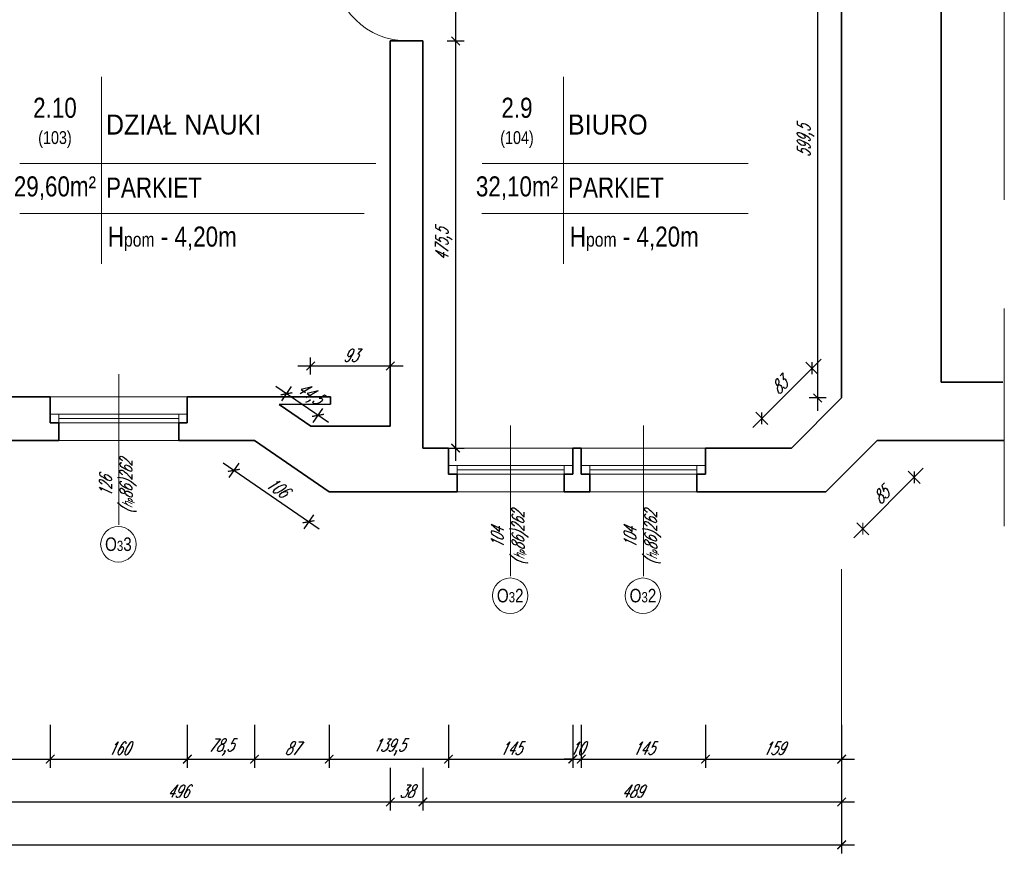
# Model space of a CAD drawing. Header units: millimetres. Extents: x 402 to 79005, y -7782 to 89952.
# Tile 122 of 256: x 26711 to 27861, y 20729 to 21702. Entities that reach past the tile are written whole.
import ezdxf

# ---------------------------------------------------------------- set-up
doc = ezdxf.new("R2010")
doc.units = ezdxf.units.MM
doc.header["$LTSCALE"] = 10
doc.linetypes.add('DASHED', pattern=[19.05, 12.7, -6.35])
doc.layers.get('0').update_dxf_attribs({"lineweight": 0})
doc.layers.get('Defpoints').update_dxf_attribs({"color": 253})
for name, color, linetype, lineweight in [('01 parter - ściany', 253, 'Continuous', 35), ('03-01_okna', 253, 'Continuous', 15), ('03_drzwi', 253, 'Continuous', 15), ('04-1_widok', 253, 'Continuous', 5), ('05-01_wymiary', 253, 'Continuous', 5), ('05-03_opis', 253, 'Continuous', 5)]:
    doc.layers.add(name, color=color, linetype=linetype, lineweight=lineweight)
doc.styles.add('ariel', font='ARIAL.TTF', dxfattribs={"width": 0.8})
doc.styles.add('ariel_wym', font='simplex.shx', dxfattribs={"width": 0.65, "oblique": 25})
doc.dimstyles.new('ariel 50', dxfattribs={"dimtxt": 15, "dimasz": 10, "dimexe": 10, "dimexo": 0, "dimgap": 5, "dimtad": 1, "dimdec": 1, "dimrnd": 0.5, "dimtxsty": 'ariel_wym', "dimblk": 'ARCHTICK', "dimcen": 2.5, "dimdle": 15, "dimazin": 0, "dimtfac": 1, "dimtdec": 1, "dimtix": 1, "dimtmove": 0, "dimatfit": 3, "dimldrblk": 'DOT', "dimfxl": 0, "dimarcsym": 0})
doc.dimstyles.new('ariel 50 wnętrze', dxfattribs={"dimtxt": 15, "dimasz": 10, "dimexe": 10, "dimexo": 0, "dimgap": 5, "dimtad": 1, "dimdec": 1, "dimrnd": 0.5, "dimtxsty": 'ariel_wym', "dimblk": 'ARCHTICK', "dimcen": 2.5, "dimdle": 15, "dimazin": 0, "dimtfac": 1, "dimtdec": 1, "dimtix": 1, "dimtmove": 0, "dimatfit": 3, "dimldrblk": 'DOT', "dimfxl": 0, "dimarcsym": 0})

# ---------------------------------------------------------------- blocks, each defined once
blk = doc.blocks.new('_ArchTick')
at = {"color": 0, "linetype": 'ByBlock', "const_width": 0.15}
blk.add_lwpolyline([(-0.5, -0.5), (0.5, 0.5)], dxfattribs=at)
blk = doc.blocks.new('*D2590')
at = {"layer": '05-01_wymiary', "color": 0, "lineweight": -2}
for p, q in [((26572, 20878.6), (26572, 20828.6)), ((26747, 20878.6), (26747, 20828.6)), ((26557, 20838.6), (26762, 20838.6))]:
    blk.add_line(p, q, dxfattribs=at)
at = {"layer": 'Defpoints', "color": 0}
for p in [(26572, 21261.7), (26747, 21261.7), (26747, 20838.6)]:
    blk.add_point(p, dxfattribs=at)
at = {"layer": '05-01_wymiary', "color": 0, "lineweight": -2, "xscale": 10, "yscale": 10, "zscale": 10, "rotation": 180}
blk.add_blockref('_ArchTick', (26572, 20838.6), dxfattribs=at)
at = {"layer": '05-01_wymiary', "color": 0, "lineweight": -2, "xscale": 10, "yscale": 10, "zscale": 10}
blk.add_blockref('_ArchTick', (26747, 20838.6), dxfattribs=at)
at = {"layer": '05-01_wymiary', "color": 0, "insert": (26659.5, 20851.1), "char_height": 15, "attachment_point": 5, "style": 'ariel_wym'}
blk.add_mtext('175', dxfattribs=at)
blk = doc.blocks.new('_Dot')
at = {"color": 0, "linetype": 'ByBlock', "lineweight": -2}
blk.add_line((-0.5, 0), (-1, 0), dxfattribs=at)
at = {"color": 0, "linetype": 'ByBlock', "const_width": 0.5}
blk.add_lwpolyline([(-0.25, 0, 1), (0.25, 0, 1)], format="xyb", close=True, dxfattribs=at)
blk = doc.blocks.new('*D2591')
at = {"layer": '05-01_wymiary', "color": 0, "lineweight": -2}
for p, q in [((26747, 20878.6), (26747, 20828.6)), ((26907, 20878.6), (26907, 20828.6)), ((26732, 20838.6), (26922, 20838.6))]:
    blk.add_line(p, q, dxfattribs=at)
at = {"layer": 'Defpoints', "color": 0}
for p in [(26747, 21261.7), (26907, 21261.7), (26907, 20838.6)]:
    blk.add_point(p, dxfattribs=at)
at = {"layer": '05-01_wymiary', "color": 0, "lineweight": -2, "xscale": 10, "yscale": 10, "zscale": 10, "rotation": 180}
blk.add_blockref('_ArchTick', (26747, 20838.6), dxfattribs=at)
at = {"layer": '05-01_wymiary', "color": 0, "lineweight": -2, "xscale": 10, "yscale": 10, "zscale": 10}
blk.add_blockref('_ArchTick', (26907, 20838.6), dxfattribs=at)
at = {"layer": '05-01_wymiary', "color": 0, "insert": (26827, 20851.1), "char_height": 15, "attachment_point": 5, "style": 'ariel_wym'}
blk.add_mtext('160', dxfattribs=at)
blk = doc.blocks.new('*D2592')
at = {"layer": '05-01_wymiary', "color": 0, "lineweight": -2}
for p, q in [((26907, 20878.6), (26907, 20828.6)), ((26985.4, 20878.6), (26985.4, 20828.6)), ((26892, 20838.6), (27000.4, 20838.6))]:
    blk.add_line(p, q, dxfattribs=at)
at = {"layer": 'Defpoints', "color": 0}
for p in [(26907, 21261.7), (26985.4, 21210.7), (26985.4, 20838.6)]:
    blk.add_point(p, dxfattribs=at)
at = {"layer": '05-01_wymiary', "color": 0, "lineweight": -2, "xscale": 10, "yscale": 10, "zscale": 10, "rotation": 180}
blk.add_blockref('_ArchTick', (26907, 20838.6), dxfattribs=at)
at = {"layer": '05-01_wymiary', "color": 0, "lineweight": -2, "xscale": 10, "yscale": 10, "zscale": 10}
blk.add_blockref('_ArchTick', (26985.4, 20838.6), dxfattribs=at)
at = {"layer": '05-01_wymiary', "color": 0, "insert": (26946.2, 20852.6), "char_height": 15, "attachment_point": 5, "style": 'ariel_wym'}
blk.add_mtext('78,5', dxfattribs=at)
blk = doc.blocks.new('*D2593')
at = {"layer": '05-01_wymiary', "color": 0, "lineweight": -2}
for p, q in [((26985.4, 20878.6), (26985.4, 20828.6)), ((27072.6, 20878.6), (27072.6, 20828.6)), ((26970.4, 20838.6), (27087.6, 20838.6))]:
    blk.add_line(p, q, dxfattribs=at)
at = {"layer": 'Defpoints', "color": 0}
for p in [(26985.4, 21210.7), (27072.6, 21150.7), (27072.6, 20838.6)]:
    blk.add_point(p, dxfattribs=at)
at = {"layer": '05-01_wymiary', "color": 0, "lineweight": -2, "xscale": 10, "yscale": 10, "zscale": 10, "rotation": 180}
blk.add_blockref('_ArchTick', (26985.4, 20838.6), dxfattribs=at)
at = {"layer": '05-01_wymiary', "color": 0, "lineweight": -2, "xscale": 10, "yscale": 10, "zscale": 10}
blk.add_blockref('_ArchTick', (27072.6, 20838.6), dxfattribs=at)
at = {"layer": '05-01_wymiary', "color": 0, "insert": (27029, 20851.1), "char_height": 15, "attachment_point": 5, "style": 'ariel_wym'}
blk.add_mtext('87', dxfattribs=at)
blk = doc.blocks.new('*D2054')
at = {"layer": '05-01_wymiary', "color": 0, "lineweight": -2}
for p, q in [((27072.6, 20878.6), (27072.6, 20828.6)), ((27212, 20878.6), (27212, 20828.6)), ((27057.6, 20838.6), (27227, 20838.6))]:
    blk.add_line(p, q, dxfattribs=at)
at = {"layer": 'Defpoints', "color": 0}
for p in [(27212, 21201.7), (27072.6, 21150.7), (27212, 20838.6)]:
    blk.add_point(p, dxfattribs=at)
at = {"layer": '05-01_wymiary', "color": 0, "lineweight": -2, "xscale": 10, "yscale": 10, "zscale": 10, "rotation": 180}
blk.add_blockref('_ArchTick', (27072.6, 20838.6), dxfattribs=at)
at = {"layer": '05-01_wymiary', "color": 0, "lineweight": -2, "xscale": 10, "yscale": 10, "zscale": 10}
blk.add_blockref('_ArchTick', (27212, 20838.6), dxfattribs=at)
at = {"layer": '05-01_wymiary', "color": 0, "insert": (27142.3, 20852.6), "char_height": 15, "attachment_point": 5, "style": 'ariel_wym'}
blk.add_mtext('139,5', dxfattribs=at)
blk = doc.blocks.new('*D2055')
at = {"layer": '05-01_wymiary', "color": 0, "lineweight": -2}
for p, q in [((27212, 20878.6), (27212, 20828.6)), ((27357, 20878.6), (27357, 20828.6)), ((27197, 20838.6), (27372, 20838.6))]:
    blk.add_line(p, q, dxfattribs=at)
at = {"layer": 'Defpoints', "color": 0}
for p in [(27212, 21201.7), (27357, 21201.7), (27357, 20838.6)]:
    blk.add_point(p, dxfattribs=at)
at = {"layer": '05-01_wymiary', "color": 0, "lineweight": -2, "xscale": 10, "yscale": 10, "zscale": 10, "rotation": 180}
blk.add_blockref('_ArchTick', (27212, 20838.6), dxfattribs=at)
at = {"layer": '05-01_wymiary', "color": 0, "lineweight": -2, "xscale": 10, "yscale": 10, "zscale": 10}
blk.add_blockref('_ArchTick', (27357, 20838.6), dxfattribs=at)
at = {"layer": '05-01_wymiary', "color": 0, "insert": (27284.5, 20851.1), "char_height": 15, "attachment_point": 5, "style": 'ariel_wym'}
blk.add_mtext('145', dxfattribs=at)
blk = doc.blocks.new('*D2056')
at = {"layer": '05-01_wymiary', "color": 0, "lineweight": -2}
for p, q in [((27357, 20878.6), (27357, 20828.6)), ((27367, 20878.6), (27367, 20828.6)), ((27357, 20838.6), (27347, 20838.6)), ((27357, 20838.6), (27367, 20838.6)), ((27367, 20838.6), (27377, 20838.6))]:
    blk.add_line(p, q, dxfattribs=at)
at = {"layer": 'Defpoints', "color": 0}
for p in [(27357, 21201.7), (27367, 21201.7), (27367, 20838.6)]:
    blk.add_point(p, dxfattribs=at)
at = {"layer": '05-01_wymiary', "color": 0, "lineweight": -2, "xscale": 10, "yscale": 10, "zscale": 10}
blk.add_blockref('_ArchTick', (27357, 20838.6), dxfattribs=at)
at = {"layer": '05-01_wymiary', "color": 0, "lineweight": -2, "xscale": 10, "yscale": 10, "zscale": 10, "rotation": 180}
blk.add_blockref('_ArchTick', (27367, 20838.6), dxfattribs=at)
at = {"layer": '05-01_wymiary', "color": 0, "insert": (27362, 20851.1), "char_height": 15, "attachment_point": 5, "style": 'ariel_wym'}
blk.add_mtext('10', dxfattribs=at)
blk = doc.blocks.new('*D2057')
at = {"layer": '05-01_wymiary', "color": 0, "lineweight": -2}
for p, q in [((27367, 20878.6), (27367, 20828.6)), ((27512, 20878.6), (27512, 20828.6)), ((27352, 20838.6), (27527, 20838.6))]:
    blk.add_line(p, q, dxfattribs=at)
at = {"layer": 'Defpoints', "color": 0}
for p in [(27367, 21201.7), (27512, 21201.7), (27512, 20838.6)]:
    blk.add_point(p, dxfattribs=at)
at = {"layer": '05-01_wymiary', "color": 0, "lineweight": -2, "xscale": 10, "yscale": 10, "zscale": 10, "rotation": 180}
blk.add_blockref('_ArchTick', (27367, 20838.6), dxfattribs=at)
at = {"layer": '05-01_wymiary', "color": 0, "lineweight": -2, "xscale": 10, "yscale": 10, "zscale": 10}
blk.add_blockref('_ArchTick', (27512, 20838.6), dxfattribs=at)
at = {"layer": '05-01_wymiary', "color": 0, "insert": (27439.5, 20851.1), "char_height": 15, "attachment_point": 5, "style": 'ariel_wym'}
blk.add_mtext('145', dxfattribs=at)
blk = doc.blocks.new('*D2058')
at = {"layer": '05-01_wymiary', "color": 0, "lineweight": -2}
for p, q in [((27512, 20878.6), (27512, 20828.6)), ((27671, 20878.6), (27671, 20828.6)), ((27497, 20838.6), (27686, 20838.6))]:
    blk.add_line(p, q, dxfattribs=at)
at = {"layer": 'Defpoints', "color": 0}
for p in [(27671, 21260.2), (27512, 21201.7), (27671, 20838.6)]:
    blk.add_point(p, dxfattribs=at)
at = {"layer": '05-01_wymiary', "color": 0, "lineweight": -2, "xscale": 10, "yscale": 10, "zscale": 10, "rotation": 180}
blk.add_blockref('_ArchTick', (27512, 20838.6), dxfattribs=at)
at = {"layer": '05-01_wymiary', "color": 0, "lineweight": -2, "xscale": 10, "yscale": 10, "zscale": 10}
blk.add_blockref('_ArchTick', (27671, 20838.6), dxfattribs=at)
at = {"layer": '05-01_wymiary', "color": 0, "insert": (27591.5, 20851.1), "char_height": 15, "attachment_point": 5, "style": 'ariel_wym'}
blk.add_mtext('159', dxfattribs=at)
blk = doc.blocks.new('*D2074')
at = {"layer": '05-01_wymiary', "color": 0, "lineweight": -2}
for p, q in [((26648, 20828.6), (26648, 20778.6)), ((27144, 20828.6), (27144, 20778.6)), ((26633, 20788.6), (27159, 20788.6))]:
    blk.add_line(p, q, dxfattribs=at)
at = {"layer": 'Defpoints', "color": 0}
for p in [(26648, 21261.7), (27144, 21227.4), (27144, 20788.6)]:
    blk.add_point(p, dxfattribs=at)
at = {"layer": '05-01_wymiary', "color": 0, "lineweight": -2, "xscale": 10, "yscale": 10, "zscale": 10, "rotation": 180}
blk.add_blockref('_ArchTick', (26648, 20788.6), dxfattribs=at)
at = {"layer": '05-01_wymiary', "color": 0, "lineweight": -2, "xscale": 10, "yscale": 10, "zscale": 10}
blk.add_blockref('_ArchTick', (27144, 20788.6), dxfattribs=at)
at = {"layer": '05-01_wymiary', "color": 0, "insert": (26896, 20801.1), "char_height": 15, "attachment_point": 5, "style": 'ariel_wym'}
blk.add_mtext('496', dxfattribs=at)
blk = doc.blocks.new('*D2075')
at = {"layer": '05-01_wymiary', "color": 0, "lineweight": -2}
for p, q in [((27144, 20828.6), (27144, 20778.6)), ((27182, 20828.6), (27182, 20778.6)), ((27129, 20788.6), (27197, 20788.6))]:
    blk.add_line(p, q, dxfattribs=at)
at = {"layer": 'Defpoints', "color": 0}
for p in [(27144, 21227.4), (27182, 21201.7), (27182, 20788.6)]:
    blk.add_point(p, dxfattribs=at)
at = {"layer": '05-01_wymiary', "color": 0, "lineweight": -2, "xscale": 10, "yscale": 10, "zscale": 10, "rotation": 180}
blk.add_blockref('_ArchTick', (27144, 20788.6), dxfattribs=at)
at = {"layer": '05-01_wymiary', "color": 0, "lineweight": -2, "xscale": 10, "yscale": 10, "zscale": 10}
blk.add_blockref('_ArchTick', (27182, 20788.6), dxfattribs=at)
at = {"layer": '05-01_wymiary', "color": 0, "insert": (27163, 20801.1), "char_height": 15, "attachment_point": 5, "style": 'ariel_wym'}
blk.add_mtext('38', dxfattribs=at)
blk = doc.blocks.new('*D2076')
at = {"layer": '05-01_wymiary', "color": 0, "lineweight": -2}
for p, q in [((27182, 20828.6), (27182, 20778.6)), ((27671, 20828.6), (27671, 20778.6)), ((27167, 20788.6), (27686, 20788.6))]:
    blk.add_line(p, q, dxfattribs=at)
at = {"layer": 'Defpoints', "color": 0}
for p in [(27671, 21260.2), (27182, 21201.7), (27671, 20788.6)]:
    blk.add_point(p, dxfattribs=at)
at = {"layer": '05-01_wymiary', "color": 0, "lineweight": -2, "xscale": 10, "yscale": 10, "zscale": 10, "rotation": 180}
blk.add_blockref('_ArchTick', (27182, 20788.6), dxfattribs=at)
at = {"layer": '05-01_wymiary', "color": 0, "lineweight": -2, "xscale": 10, "yscale": 10, "zscale": 10}
blk.add_blockref('_ArchTick', (27671, 20788.6), dxfattribs=at)
at = {"layer": '05-01_wymiary', "color": 0, "insert": (27426.5, 20801.1), "char_height": 15, "attachment_point": 5, "style": 'ariel_wym'}
blk.add_mtext('489', dxfattribs=at)
blk = doc.blocks.new('*D2077')
at = {"layer": '05-01_wymiary', "color": 0, "lineweight": -2}
for p, q in [((22097.5, 20778.6), (22097.5, 20728.6)), ((27671, 20778.6), (27671, 20728.6)), ((22082.5, 20738.6), (27686, 20738.6))]:
    blk.add_line(p, q, dxfattribs=at)
at = {"layer": 'Defpoints', "color": 0}
for p in [(22097.5, 21282.8), (27671, 21282.8), (27671, 20738.6)]:
    blk.add_point(p, dxfattribs=at)
at = {"layer": '05-01_wymiary', "color": 0, "lineweight": -2, "xscale": 10, "yscale": 10, "zscale": 10, "rotation": 180}
blk.add_blockref('_ArchTick', (22097.5, 20738.6), dxfattribs=at)
at = {"layer": '05-01_wymiary', "color": 0, "lineweight": -2, "xscale": 10, "yscale": 10, "zscale": 10}
blk.add_blockref('_ArchTick', (27671, 20738.6), dxfattribs=at)
at = {"layer": '05-01_wymiary', "color": 0, "insert": (24884.2, 20752.6), "char_height": 15, "attachment_point": 5, "style": 'ariel_wym'}
blk.add_mtext('5573,5', dxfattribs=at)
blk = doc.blocks.new('*D2486')
at = {"layer": '05-01_wymiary', "color": 0, "lineweight": -2}
for p, q in [((27642.9, 21874.7), (27642.9, 21245.2)), ((27652.9, 21859.7), (27632.9, 21859.7)), ((27652.9, 21260.2), (27632.9, 21260.2))]:
    blk.add_line(p, q, dxfattribs=at)
at = {"layer": 'Defpoints', "color": 0}
for p in [(27671, 21859.7), (27642.9, 21260.2), (27671, 21260.2)]:
    blk.add_point(p, dxfattribs=at)
at = {"layer": '05-01_wymiary', "color": 0, "lineweight": -2, "xscale": 10, "yscale": 10, "zscale": 10}
for p, rotation in [((27642.9, 21859.7), 90), ((27642.9, 21260.2), 270)]:
    blk.add_blockref('_ArchTick', p, dxfattribs=dict(at, rotation=rotation))
at = {"layer": '05-01_wymiary', "color": 0, "insert": (27629, 21560), "char_height": 15, "attachment_point": 5, "rotation": 90, "style": 'ariel_wym'}
blk.add_mtext('599,5', dxfattribs=at)
blk = doc.blocks.new('*D2487')
at = {"layer": '05-01_wymiary', "color": 0, "lineweight": -2}
for p, q in [((27567.1, 21225.8), (27646.9, 21305.6)), ((27643.3, 21287.9), (27629.2, 21302.1)), ((27584.8, 21229.4), (27570.6, 21243.5))]:
    blk.add_line(p, q, dxfattribs=at)
at = {"layer": 'Defpoints', "color": 0}
for p in [(27636.2, 21295), (27671, 21260.2), (27612.5, 21201.7)]:
    blk.add_point(p, dxfattribs=at)
at = {"layer": '05-01_wymiary', "color": 0, "lineweight": -2, "xscale": 10, "yscale": 10, "zscale": 10}
for p, rotation in [((27636.2, 21295), 44.99999999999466), ((27577.7, 21236.4), 224.9999999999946)]:
    blk.add_blockref('_ArchTick', p, dxfattribs=dict(at, rotation=rotation))
at = {"layer": '05-01_wymiary', "color": 0, "insert": (27598.1, 21274.5), "char_height": 15, "attachment_point": 5, "rotation": 45, "style": 'ariel_wym'}
blk.add_mtext('83', dxfattribs=at)
blk = doc.blocks.new('*D2490')
at = {"layer": '05-01_wymiary', "color": 0, "lineweight": -2}
for p, q in [((27220.3, 21777), (27220.3, 21662)), ((27210.3, 21762), (27230.3, 21762)), ((27210.3, 21677), (27230.3, 21677))]:
    blk.add_line(p, q, dxfattribs=at)
at = {"layer": 'Defpoints', "color": 0}
for p in [(27182, 21762), (27182, 21677), (27220.3, 21677)]:
    blk.add_point(p, dxfattribs=at)
at = {"layer": '05-01_wymiary', "color": 0, "lineweight": -2, "xscale": 10, "yscale": 10, "zscale": 10}
for p, rotation in [((27220.3, 21762), 90), ((27220.3, 21677), 270)]:
    blk.add_blockref('_ArchTick', p, dxfattribs=dict(at, rotation=rotation))
at = {"layer": '05-01_wymiary', "color": 0, "insert": (27207.8, 21719.5), "char_height": 15, "attachment_point": 5, "rotation": 90, "style": 'ariel_wym'}
blk.add_mtext('85', dxfattribs=at)
blk = doc.blocks.new('*D2491')
at = {"layer": '05-01_wymiary', "color": 0, "lineweight": -2}
for p, q in [((27220.3, 21692), (27220.3, 21186.7)), ((27210.3, 21677), (27230.3, 21677)), ((27210.3, 21201.7), (27230.3, 21201.7))]:
    blk.add_line(p, q, dxfattribs=at)
at = {"layer": 'Defpoints', "color": 0}
for p in [(27182, 21677), (27182, 21201.7), (27220.3, 21201.7)]:
    blk.add_point(p, dxfattribs=at)
at = {"layer": '05-01_wymiary', "color": 0, "lineweight": -2, "xscale": 10, "yscale": 10, "zscale": 10}
for p, rotation in [((27220.3, 21677), 90), ((27220.3, 21201.7), 270)]:
    blk.add_blockref('_ArchTick', p, dxfattribs=dict(at, rotation=rotation))
at = {"layer": '05-01_wymiary', "color": 0, "insert": (27206.4, 21439.3), "char_height": 15, "attachment_point": 5, "rotation": 90, "style": 'ariel_wym'}
blk.add_mtext('475,5', dxfattribs=at)
blk = doc.blocks.new('*D2492')
at = {"layer": '05-01_wymiary', "color": 0, "lineweight": -2}
for p, q in [((27051, 21287.5), (27051, 21307.5)), ((27144, 21287.5), (27144, 21307.5)), ((27159, 21297.5), (27036, 21297.5))]:
    blk.add_line(p, q, dxfattribs=at)
at = {"layer": 'Defpoints', "color": 0}
for p in [(27051, 21297.5), (27051, 21227.4), (27144, 21227.4)]:
    blk.add_point(p, dxfattribs=at)
at = {"layer": '05-01_wymiary', "color": 0, "lineweight": -2, "xscale": 10, "yscale": 10, "zscale": 10, "rotation": 180}
blk.add_blockref('_ArchTick', (27051, 21297.5), dxfattribs=at)
at = {"layer": '05-01_wymiary', "color": 0, "lineweight": -2, "xscale": 10, "yscale": 10, "zscale": 10}
blk.add_blockref('_ArchTick', (27144, 21297.5), dxfattribs=at)
at = {"layer": '05-01_wymiary', "color": 0, "insert": (27097.5, 21310), "char_height": 15, "attachment_point": 5, "style": 'ariel_wym'}
blk.add_mtext('93', dxfattribs=at)
blk = doc.blocks.new('*D2494')
at = {"layer": '05-01_wymiary', "color": 0, "lineweight": -2}
for p, q in [((27060.9, 21107.2), (26948.9, 21184.2)), ((26967, 21183.9), (26955.6, 21167.4)), ((27054.2, 21123.9), (27042.9, 21107.4))]:
    blk.add_line(p, q, dxfattribs=at)
at = {"layer": 'Defpoints', "color": 0}
for p in [(26985.4, 21210.7), (26961.3, 21175.7), (27072.6, 21150.7)]:
    blk.add_point(p, dxfattribs=at)
at = {"layer": '05-01_wymiary', "color": 0, "lineweight": -2, "xscale": 10, "yscale": 10, "zscale": 10}
for p, rotation in [((26961.3, 21175.7), 145.4771617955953), ((27048.5, 21115.7), 325.4771617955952)]:
    blk.add_blockref('_ArchTick', p, dxfattribs=dict(at, rotation=rotation))
at = {"layer": '05-01_wymiary', "color": 0, "insert": (27012, 21156), "char_height": 15, "attachment_point": 5, "rotation": 325.4772, "style": 'ariel_wym'}
blk.add_mtext('106', dxfattribs=at)
blk = doc.blocks.new('*D2495')
at = {"layer": '05-01_wymiary', "color": 0, "lineweight": -2}
for p, q in [((27685.1, 21096.9), (27766.3, 21178.1)), ((27748.6, 21174.6), (27762.7, 21160.5)), ((27688.6, 21114.6), (27702.7, 21100.5))]:
    blk.add_line(p, q, dxfattribs=at)
at = {"layer": 'Defpoints', "color": 0}
for p in [(27712.5, 21210.7), (27755.7, 21167.5), (27652.5, 21150.7)]:
    blk.add_point(p, dxfattribs=at)
at = {"layer": '05-01_wymiary', "color": 0, "lineweight": -2, "xscale": 10, "yscale": 10, "zscale": 10}
for p, rotation in [((27755.7, 21167.5), 45), ((27695.7, 21107.5), 225)]:
    blk.add_blockref('_ArchTick', p, dxfattribs=dict(at, rotation=rotation))
at = {"layer": '05-01_wymiary', "color": 0, "insert": (27716.8, 21146.4), "char_height": 15, "attachment_point": 5, "rotation": 45, "style": 'ariel_wym'}
blk.add_mtext('85', dxfattribs=at)
blk = doc.blocks.new('*D2496')
at = {"layer": '05-01_wymiary', "color": 0, "lineweight": -2}
for p, q in [((27071.9, 21231.4), (27010.5, 21273.6)), ((27017.2, 21256.9), (27028.5, 21273.4)), ((27053.9, 21231.6), (27065.2, 21248.1))]:
    blk.add_line(p, q, dxfattribs=at)
at = {"layer": 'Defpoints', "color": 0}
for p in [(27022.8, 21265.1), (27014.3, 21252.7), (27051, 21227.4)]:
    blk.add_point(p, dxfattribs=at)
at = {"layer": '05-01_wymiary', "color": 0, "lineweight": -2, "xscale": 10, "yscale": 10, "zscale": 10}
for p, rotation in [((27022.8, 21265.1), 145.4771617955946), ((27059.6, 21239.9), 325.4771617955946)]:
    blk.add_blockref('_ArchTick', p, dxfattribs=dict(at, rotation=rotation))
at = {"layer": '05-01_wymiary', "color": 0, "insert": (27049.1, 21264), "char_height": 15, "attachment_point": 5, "rotation": 325.4772, "style": 'ariel_wym'}
blk.add_mtext('44,5', dxfattribs=at)

msp = doc.modelspace()

# ---------------------------------------------------------------- linework, layer by layer
at = {"layer": '01 parter - ściany'}
for p, q in [((27670.997, 21260.234), (27670.997, 21859.689)), ((27787.174, 21278.689), (27787.174, 21786.689)), ((27143.997, 21227.441), (27143.997, 21676.994)), ((27181.997, 21676.994), (27143.997, 21676.994)), ((27181.997, 21201.689), (27181.997, 21676.994)), ((27859.174, 21278.689), (27787.174, 21278.689)), ((26647.997, 21261.689), (26746.992, 21261.689)), ((26746.992, 21261.689), (26746.992, 21231.189)), ((27073.997, 21261.689), (26906.992, 21261.689)), ((26906.992, 21261.689), (26906.992, 21231.189)), ((27073.997, 21252.812), (27073.997, 21261.689)), ((27612.452, 21201.689), (27670.997, 21260.234)), ((27073.997, 21252.812), (27014.282, 21252.707)), ((27051.014, 21227.441), (27014.282, 21252.707)), ((26746.992, 21231.189), (26756.992, 21231.189)), ((26756.992, 21231.189), (26756.992, 21210.689)), ((26906.992, 21231.189), (26896.992, 21231.189)), ((26896.992, 21231.189), (26896.992, 21210.689)), ((27143.997, 21227.441), (27051.014, 21227.441)), ((26561.992, 21210.689), (26746.992, 21210.689)), ((26756.992, 21210.689), (26746.992, 21210.689)), ((26896.992, 21210.689), (26906.992, 21210.689)), ((26906.992, 21210.689), (26985.379, 21210.689)), ((27072.605, 21150.689), (26985.379, 21210.689)), ((27181.997, 21201.689), (27211.997, 21201.689)), ((27211.997, 21201.689), (27211.997, 21171.189)), ((27356.997, 21201.689), (27356.997, 21171.189)), ((27356.997, 21201.689), (27366.997, 21201.689)), ((27356.997, 21201.689), (27356.997, 21171.189)), ((27366.997, 21201.689), (27366.997, 21171.189)), ((27511.997, 21201.689), (27612.452, 21201.689)), ((27511.997, 21201.689), (27511.997, 21171.189)), ((27652.504, 21150.689), (27712.504, 21210.689)), ((27712.504, 21210.689), (27778.03, 21210.689)), ((27860.903, 21210.689), (27750.778, 21210.689)), ((27211.997, 21171.189), (27221.997, 21171.189)), ((27221.997, 21171.189), (27221.997, 21150.689)), ((27356.997, 21171.189), (27346.997, 21171.189)), ((27346.997, 21171.189), (27346.997, 21150.689)), ((27366.997, 21171.189), (27376.997, 21171.189)), ((27376.997, 21171.189), (27376.997, 21150.689)), ((27511.997, 21171.189), (27501.997, 21171.189)), ((27501.997, 21171.189), (27501.997, 21150.689)), ((27072.605, 21150.689), (27221.997, 21150.689)), ((27346.997, 21150.689), (27376.997, 21150.689)), ((27501.997, 21150.689), (27652.504, 21150.689))]:
    msp.add_line(p, q, dxfattribs=at)
at = {"layer": '01 parter - ściany', "linetype": 'Continuous', "lineweight": 0}
msp.add_line((27511.997, 21201.689), (27511.997, 21171.189), dxfattribs=at)
at = {"layer": '03-01_okna', "linetype": 'Continuous', "lineweight": 0}
for p, q in [((26746.992, 21241.189), (26906.992, 21241.189)), ((26756.992, 21241.189), (26756.992, 21231.189)), ((26756.992, 21236.189), (26896.992, 21236.189)), ((26896.992, 21241.189), (26896.992, 21231.189)), ((26746.992, 21231.189), (26906.992, 21231.189)), ((26746.992, 21210.689), (26906.992, 21210.689)), ((27211.997, 21181.189), (27356.997, 21181.189)), ((27221.997, 21181.189), (27221.997, 21171.189)), ((27346.997, 21181.189), (27346.997, 21171.189)), ((27366.997, 21181.189), (27511.997, 21181.189)), ((27376.997, 21181.189), (27376.997, 21171.189)), ((27501.997, 21181.189), (27501.997, 21171.189)), ((27211.997, 21171.189), (27356.997, 21171.189)), ((27221.997, 21176.189), (27346.997, 21176.189)), ((27366.997, 21171.189), (27511.997, 21171.189)), ((27376.997, 21176.189), (27501.997, 21176.189)), ((27221.997, 21150.689), (27346.997, 21150.689)), ((27376.997, 21150.689), (27501.997, 21150.689))]:
    msp.add_line(p, q, dxfattribs=at)
at = {"layer": '03_drzwi'}
msp.add_arc((27163.685, 21762.682), 85.691, 180.459998, 270.459998, dxfattribs=at)
at = {"layer": '04-1_widok'}
for p, q in [((26906.992, 21261.689), (26746.992, 21261.689)), ((27356.997, 21201.689), (27211.997, 21201.689)), ((27511.997, 21201.689), (27366.997, 21201.689))]:
    msp.add_line(p, q, dxfattribs=at)
at = {"layer": '05-01_wymiary'}
msp.add_line((27670.997, 20728.643), (27670.997, 21060.234), dxfattribs=at)
at = {"layer": '05-03_opis', "linetype": 'DASHED', "ltscale": 2}
msp.add_line((27860.903, 21110.689), (27860.903, 25085.689), dxfattribs=at)
at = {"layer": '05-03_opis'}
for p, q in [((26806.886, 21635.064), (26806.886, 21416.664)), ((27346.356, 21635.064), (27346.356, 21416.664)), ((26711.628, 21533.929), (27127.19, 21533.929)), ((27251.098, 21533.929), (27562.027, 21533.929)), ((26711.385, 21475.571), (27113.489, 21475.571)), ((27250.855, 21475.571), (27562.027, 21475.571))]:
    msp.add_line(p, q, dxfattribs=at)
at = {"layer": '05-03_opis', "lineweight": 0}
for p, q in [((26826.992, 21288.073), (26826.992, 21112.056)), ((27284.497, 21228.073), (27284.497, 21052.056)), ((27439.497, 21228.073), (27439.497, 21052.056))]:
    msp.add_line(p, q, dxfattribs=at)
for centre in [(26826.492, 21089.367), (27283.997, 21029.367), (27438.997, 21029.367)]:
    msp.add_circle(centre, 20.689, dxfattribs=at)

# ---------------------------------------------------------------- texts
at = {"layer": '05-03_opis', "char_height": 23.4234, "style": 'ariel'}
for s, insert, width, attachment_point in [('{\\fArial|b0|i0|c238|p34;2.10\\P\\H0.6404x;(103)}', (26752.43, 21581.432), 108.9126, 5), ('{\\fArial|b0|i0|c238|p34;2.9\\P\\H0.6404x;(104)}', (27291.9, 21581.432), 108.9126, 5), ('\\W0.9;{\\fArial|b0|i0|c238|p34;DZIAŁ NAUKI}', (26811.775, 21579.239), 356.6375, 4), ('\\W0.9;{\\fArial|b0|i0|c238|p34;BIURO}', (27351.245, 21579.239), 356.6375, 4), ('{\\fArial|b0|i0|c238|p34;29,60m²}', (26752.43, 21505.025), 108.9126, 5), ('{\\fArial|b0|i0|c238|p34;32,10m²}', (27291.9, 21505.025), 108.9126, 5), ('{\\fArial|b0|i0|c238|p34;PARKIET}', (26812.076, 21505.859), 322.789, 4), ('{\\fArial|b0|i0|c238|p34;PARKIET}', (27351.546, 21505.859), 322.789, 4), ('{\\fArial|b0|i0|c238|p34; H\\H0.7x;pom\\H1.429x; - 4,20m}', (26806.886, 21446.118), 322.789, 4), ('{\\fArial|b0|i0|c238|p34; H\\H0.7x;pom\\H1.429x; - 4,20m}', (27346.356, 21446.118), 322.789, 4)]:
    msp.add_mtext(s, dxfattribs=dict(at, insert=insert, width=width, attachment_point=attachment_point))
at = {"layer": '05-03_opis', "lineweight": 0, "char_height": 14.4, "width": 62.66128, "attachment_point": 5, "rotation": 90, "style": 'ariel_wym'}
for s, insert in [('126\\P({\\H0.8333x;h\\H0.6x;p}86)262', (26825.922, 21156.939)), ('104\\P({\\H0.8333x;h\\H0.6x;p}86)262', (27283.427, 21096.939)), ('104\\P({\\H0.8333x;h\\H0.6x;p}86)262', (27438.427, 21096.939))]:
    msp.add_mtext(s, dxfattribs=dict(at, insert=insert))
at = {"layer": '05-03_opis', "lineweight": 0, "char_height": 15.84, "width": 75.19353, "attachment_point": 5, "style": 'ariel'}
for s, insert in [('O{\\H0.7576x;3}3', (26826.492, 21089.367)), ('O{\\H0.7576x;3}2', (27283.997, 21029.367)), ('O{\\H0.7576x;3}2', (27438.997, 21029.367))]:
    msp.add_mtext(s, dxfattribs=dict(at, insert=insert))

# ---------------------------------------------------------------- dimensions: what is measured, and where the dimension line sits
at = {"layer": '05-01_wymiary'}
dim = msp.add_linear_dim(base=(27642.934, 21260.234), p1=(27670.997, 21859.689), p2=(27670.997, 21260.234), angle=90, dimstyle='ariel 50 wnętrze', dxfattribs=at)
dim.commit()
dim.dimension.update_dxf_attribs({"geometry": '*D2486', "text_midpoint": (27629.005, 21559.962)})
for base, p1, p2, picture, middle in [((27220.292, 21676.994), (27181.997, 21761.994), (27181.997, 21676.994), '*D2490', (27207.792, 21719.494)), ((27220.292, 21201.689), (27181.997, 21676.994), (27181.997, 21201.689), '*D2491', (27206.363, 21439.341))]:
    dim = msp.add_linear_dim(base=base, p1=p1, p2=p2, angle=90, dimstyle='ariel 50 wnętrze', override={"dimtmove": 1}, dxfattribs=at)
    dim.commit()
    dim.dimension.update_dxf_attribs({"geometry": picture, "text_midpoint": middle})
for base, p1, p2, dimstyle, picture, middle in [((27051.014, 21297.465), (27143.997, 21227.441), (27051.014, 21227.441), 'ariel 50 wnętrze', '*D2492', (27097.506, 21309.965)), ((27670.997, 20738.643), (22097.491, 21282.764), (27670.997, 21282.764), 'ariel 50', '*D2077', (24884.244, 20752.571))]:
    dim = msp.add_linear_dim(base=base, p1=p1, p2=p2, dimstyle=dimstyle, dxfattribs=at)
    dim.commit()
    dim.dimension.update_dxf_attribs({"geometry": picture, "text_midpoint": middle})
for p1, p2, distance, picture, middle in [((27612.452, 21201.689), (27670.997, 21260.234), 49.141, '*D2487', (27598.138, 21274.548)), ((27051.014, 21227.441), (27014.282, 21252.707), -15.079, '*D2496', (27049.088, 21263.974)), ((27072.605, 21150.689), (26985.379, 21210.689), 42.499, '*D2494', (27011.99, 21155.972)), ((27652.504, 21150.689), (27712.504, 21210.689), -61.04, '*D2495', (27716.827, 21146.366))]:
    dim = msp.add_aligned_dim(p1=p1, p2=p2, distance=distance, dimstyle='ariel 50 wnętrze', dxfattribs=at)
    dim.commit()
    dim.dimension.update_dxf_attribs({"geometry": picture, "text_midpoint": middle})
for base, p1, p2, picture, middle in [((26746.992, 20838.643), (26571.992, 21261.689), (26746.992, 21261.689), '*D2590', (26659.492, 20851.143)), ((27143.997, 20788.643), (26647.997, 21261.689), (27143.997, 21227.441), '*D2074', (26895.997, 20801.143)), ((26906.992, 20838.643), (26746.992, 21261.689), (26906.992, 21261.689), '*D2591', (26826.992, 20851.143)), ((26985.379, 20838.643), (26906.992, 21261.689), (26985.379, 21210.689), '*D2592', (26946.186, 20852.571)), ((27670.997, 20788.643), (27181.997, 21201.689), (27670.997, 21260.234), '*D2076', (27426.497, 20801.143)), ((27670.997, 20838.643), (27511.997, 21201.689), (27670.997, 21260.234), '*D2058', (27591.497, 20851.143)), ((27181.997, 20788.643), (27143.997, 21227.441), (27181.997, 21201.689), '*D2075', (27162.997, 20801.143)), ((27072.605, 20838.643), (26985.379, 21210.689), (27072.605, 21150.689), '*D2593', (27028.992, 20851.143)), ((27211.997, 20838.643), (27072.605, 21150.689), (27211.997, 21201.689), '*D2054', (27142.301, 20852.571)), ((27356.997, 20838.643), (27211.997, 21201.689), (27356.997, 21201.689), '*D2055', (27284.497, 20851.143)), ((27366.997, 20838.643), (27356.997, 21201.689), (27366.997, 21201.689), '*D2056', (27361.997, 20851.143)), ((27511.997, 20838.643), (27366.997, 21201.689), (27511.997, 21201.689), '*D2057', (27439.497, 20851.143))]:
    dim = msp.add_linear_dim(base=base, p1=p1, p2=p2, dimstyle='ariel 50', override={"dimtmove": 1}, dxfattribs=at)
    dim.commit()
    dim.dimension.update_dxf_attribs({"geometry": picture, "text_midpoint": middle})

doc.saveas('drawing.dxf')
